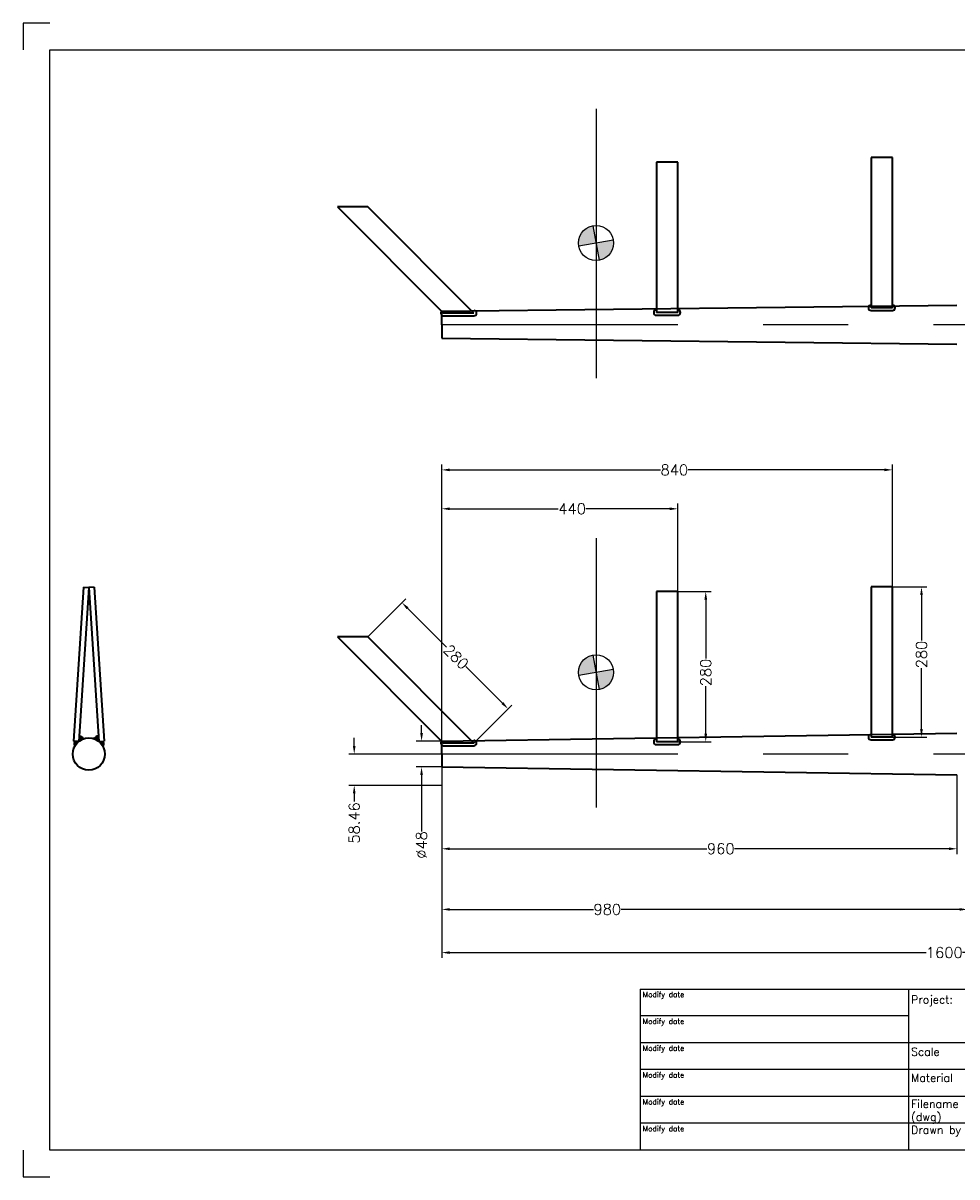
# Model space of a CAD drawing. Header units: millimetres. Extents: x 7844 to 10944, y 2976 to 5126.
# Tile 1 of 4: x 7844 to 9584, y 2976 to 5126. Entities that reach past the tile are written whole.
import ezdxf

# ---------------------------------------------------------------- set-up
doc = ezdxf.new("R2010")
doc.units = ezdxf.units.MM
doc.header["$LTSCALE"] = 25
doc.header["$MEASUREMENT"] = 0
doc.linetypes.add('CENTER', pattern=[50.8, 31.75, -6.35, 6.35, -6.35])
doc.layers.get('DEFPOINTS').update_dxf_attribs({"linetype": 'CONTINUOUS'})
for name, color, linetype in [('Blade', 1, 'CONTINUOUS'), ('CENTER', 1, 'CENTER'), ('DIMS', 7, 'CONTINUOUS'), ('RAMME', 7, 'CONTINUOUS')]:
    doc.layers.add(name, color=color, linetype=linetype)
doc.layers.add('STOCK', color=5, linetype='CONTINUOUS', lineweight=35)
doc.styles.add('ROMANS', font='romans')
doc.dimstyles.new('Text 20', dxfattribs={"dimtxt": 20, "dimasz": 15, "dimexe": 10, "dimexo": 0, "dimgap": 0, "dimtad": 0, "dimdsep": 46, "dimtxsty": 'ROMANS', "dimcen": 10, "dimazin": 2, "dimtfac": 0.65, "dimtofl": 0, "dimtmove": 0, "dimatfit": 0, "dimfxl": 0, "dimtolj": 1, "dimarcsym": 0})

# ---------------------------------------------------------------- blocks, each defined once
blk = doc.blocks.new('*D2')
at = {"layer": 'DEFPOINTS', "color": 0}
for p in [(8624.3, 3788.2), (8586.8, 3740.2), (8624.3, 3740.2)]:
    blk.add_point(p, dxfattribs=at)
at = {"layer": 'DIMS', "color": 0, "lineweight": -2}
for p, q in [((8586.8, 3803.2), (8586.8, 3818.2)), ((8624.3, 3788.2), (8576.8, 3788.2)), ((8624.3, 3740.2), (8576.8, 3740.2)), ((8586.8, 3725.2), (8586.8, 3620))]:
    blk.add_line(p, q, dxfattribs=at)
at = {"layer": 'DIMS', "color": 0}
for points in [[(8584.3, 3803.2), (8589.3, 3803.2), (8586.8, 3788.2)], [(8584.3, 3725.2), (8589.3, 3725.2), (8586.8, 3740.2)]]:
    blk.add_solid(points, dxfattribs=at)
at = {"layer": 'DIMS', "color": 0, "insert": (8586.8, 3594.7), "char_height": 20, "attachment_point": 5, "rotation": 90, "style": 'ROMANS'}
blk.add_mtext('\\A1;%%C48', dxfattribs=at)
blk = doc.blocks.new('*D3')
at = {"layer": 'DEFPOINTS', "color": 0}
for p in [(9604.3, 3764.2), (8624.3, 3740.2), (8624.3, 3474.7)]:
    blk.add_point(p, dxfattribs=at)
at = {"layer": 'DIMS', "color": 0, "lineweight": -2}
for p, q in [((9604.3, 3764.2), (9604.3, 3464.7)), ((8624.3, 3740.2), (8624.3, 3464.7)), ((8639.3, 3474.7), (8907.1, 3474.7)), ((9589.3, 3474.7), (8958.5, 3474.7))]:
    blk.add_line(p, q, dxfattribs=at)
at = {"layer": 'DIMS', "color": 0}
for points in [[(8639.3, 3477.2), (8639.3, 3472.2), (8624.3, 3474.7)], [(9589.3, 3477.2), (9589.3, 3472.2), (9604.3, 3474.7)]]:
    blk.add_solid(points, dxfattribs=at)
at = {"layer": 'DIMS', "color": 0, "insert": (8932.8, 3474.7), "char_height": 20, "attachment_point": 5, "style": 'ROMANS'}
blk.add_mtext('\\A1;980', dxfattribs=at)
blk = doc.blocks.new('*D4')
at = {"layer": 'DEFPOINTS', "color": 0}
for p in [(8624.3, 3740.2), (9584.3, 3725.2), (9584.3, 3587.7)]:
    blk.add_point(p, dxfattribs=at)
at = {"layer": 'DIMS', "color": 0, "lineweight": -2}
for p, q in [((8624.3, 3740.2), (8624.3, 3577.7)), ((9584.3, 3725.2), (9584.3, 3577.7)), ((8639.3, 3587.7), (9118.6, 3587.7)), ((9569.3, 3587.7), (9170, 3587.7))]:
    blk.add_line(p, q, dxfattribs=at)
at = {"layer": 'DIMS', "color": 0}
for points in [[(8639.3, 3590.2), (8639.3, 3585.2), (8624.3, 3587.7)], [(9569.3, 3590.2), (9569.3, 3585.2), (9584.3, 3587.7)]]:
    blk.add_solid(points, dxfattribs=at)
at = {"layer": 'DIMS', "color": 0, "insert": (9144.3, 3587.7), "char_height": 20, "attachment_point": 5, "style": 'ROMANS'}
blk.add_mtext('\\A1;960', dxfattribs=at)
blk = doc.blocks.new('*D5')
at = {"layer": 'DEFPOINTS', "color": 0}
for p in [(9464.3, 4075.6), (9518.3, 4075.6), (9464.3, 3795.6)]:
    blk.add_point(p, dxfattribs=at)
at = {"layer": 'DIMS', "color": 0, "lineweight": -2}
for p, q in [((9464.3, 4075.6), (9528.3, 4075.6)), ((9518.3, 4060.6), (9518.3, 3975.5)), ((9518.3, 3810.6), (9518.3, 3924)), ((9464.3, 3795.6), (9528.3, 3795.6))]:
    blk.add_line(p, q, dxfattribs=at)
at = {"layer": 'DIMS', "color": 0}
for points in [[(9515.8, 4060.6), (9520.8, 4060.6), (9518.3, 4075.6)], [(9515.8, 3810.6), (9520.8, 3810.6), (9518.3, 3795.6)]]:
    blk.add_solid(points, dxfattribs=at)
at = {"layer": 'DIMS', "color": 0, "insert": (9518.3, 3949.7), "char_height": 20, "attachment_point": 5, "rotation": 90, "style": 'ROMANS'}
blk.add_mtext('\\A1;280', dxfattribs=at)
blk = doc.blocks.new('*D6')
at = {"layer": 'DEFPOINTS', "color": 0}
for p in [(9064.3, 4066.9), (9064.3, 3786.9), (9116.3, 3786.9)]:
    blk.add_point(p, dxfattribs=at)
at = {"layer": 'DIMS', "color": 0, "lineweight": -2}
for p, q in [((9064.3, 4066.9), (9126.3, 4066.9)), ((9116.3, 4051.9), (9116.3, 3942)), ((9116.3, 3801.9), (9116.3, 3890.5)), ((9064.3, 3786.9), (9126.3, 3786.9))]:
    blk.add_line(p, q, dxfattribs=at)
at = {"layer": 'DIMS', "color": 0}
for points in [[(9113.8, 4051.9), (9118.8, 4051.9), (9116.3, 4066.9)], [(9113.8, 3801.9), (9118.8, 3801.9), (9116.3, 3786.9)]]:
    blk.add_solid(points, dxfattribs=at)
at = {"layer": 'DIMS', "color": 0, "insert": (9116.3, 3916.2), "char_height": 20, "attachment_point": 5, "rotation": 90, "style": 'ROMANS'}
blk.add_mtext('\\A1;280', dxfattribs=at)
blk = doc.blocks.new('*D7')
at = {"layer": 'DEFPOINTS', "color": 0}
for p in [(8486.4, 3982.7), (8748.1, 3848.4), (8684.4, 3784.7)]:
    blk.add_point(p, dxfattribs=at)
at = {"layer": 'DIMS', "color": 0, "lineweight": -2}
for p, q in [((8486.4, 3982.7), (8557.2, 4053.5)), ((8560.8, 4035.8), (8633.1, 3963.4)), ((8737.5, 3859), (8669.5, 3927.1)), ((8684.4, 3784.7), (8755.2, 3855.5))]:
    blk.add_line(p, q, dxfattribs=at)
at = {"layer": 'DIMS', "color": 0}
for points in [[(8562.5, 4037.6), (8559, 4034), (8550.2, 4046.4)], [(8739.3, 3860.8), (8735.8, 3857.3), (8748.1, 3848.4)]]:
    blk.add_solid(points, dxfattribs=at)
at = {"layer": 'DIMS', "color": 0, "insert": (8651.3, 3945.2), "char_height": 20, "attachment_point": 5, "rotation": 315, "style": 'ROMANS'}
blk.add_mtext('\\A1;280', dxfattribs=at)
blk = doc.blocks.new('*D8')
at = {"layer": 'DEFPOINTS', "color": 0}
for p in [(8624.3, 3764.2), (8461.3, 3705.8), (8624.3, 3705.8)]:
    blk.add_point(p, dxfattribs=at)
at = {"layer": 'DIMS', "color": 0, "lineweight": -2}
for p, q in [((8461.3, 3779.2), (8461.3, 3794.2)), ((8624.3, 3764.2), (8451.3, 3764.2)), ((8624.3, 3705.8), (8451.3, 3705.8)), ((8461.3, 3690.8), (8461.3, 3675.8))]:
    blk.add_line(p, q, dxfattribs=at)
at = {"layer": 'DIMS', "color": 0}
for points in [[(8458.8, 3779.2), (8463.8, 3779.2), (8461.3, 3764.2)], [(8458.8, 3690.8), (8463.8, 3690.8), (8461.3, 3705.8)]]:
    blk.add_solid(points, dxfattribs=at)
at = {"layer": 'DIMS', "color": 0, "insert": (8461.3, 3635.8), "char_height": 20, "attachment_point": 5, "rotation": 90, "style": 'ROMANS'}
blk.add_mtext('\\A1;58.46', dxfattribs=at)
blk = doc.blocks.new('*D9')
at = {"layer": 'DEFPOINTS', "color": 0}
for p in [(9064.3, 4221.2), (9064.3, 4066.9), (8624.3, 3764.2)]:
    blk.add_point(p, dxfattribs=at)
at = {"layer": 'DIMS', "color": 0, "lineweight": -2}
for p, q in [((8624.3, 3764.2), (8624.3, 4231.2)), ((8639.3, 4221.2), (8841.6, 4221.2)), ((9049.3, 4221.2), (8893, 4221.2)), ((9064.3, 4066.9), (9064.3, 4231.2))]:
    blk.add_line(p, q, dxfattribs=at)
at = {"layer": 'DIMS', "color": 0}
for points in [[(8639.3, 4223.7), (8639.3, 4218.7), (8624.3, 4221.2)], [(9049.3, 4223.7), (9049.3, 4218.7), (9064.3, 4221.2)]]:
    blk.add_solid(points, dxfattribs=at)
at = {"layer": 'DIMS', "color": 0, "insert": (8867.3, 4221.2), "char_height": 20, "attachment_point": 5, "style": 'ROMANS'}
blk.add_mtext('\\A1;440', dxfattribs=at)
blk = doc.blocks.new('*D10')
at = {"layer": 'DEFPOINTS', "color": 0}
for p in [(9464.3, 4293.7), (9464.3, 4075.6), (8624.3, 3740.2)]:
    blk.add_point(p, dxfattribs=at)
at = {"layer": 'DIMS', "color": 0, "lineweight": -2}
for p, q in [((8624.3, 3740.2), (8624.3, 4303.7)), ((9464.3, 4075.6), (9464.3, 4303.7)), ((8639.3, 4293.7), (9032.1, 4293.7)), ((9449.3, 4293.7), (9083.5, 4293.7))]:
    blk.add_line(p, q, dxfattribs=at)
at = {"layer": 'DIMS', "color": 0}
for points in [[(8639.3, 4296.2), (8639.3, 4291.2), (8624.3, 4293.7)], [(9449.3, 4296.2), (9449.3, 4291.2), (9464.3, 4293.7)]]:
    blk.add_solid(points, dxfattribs=at)
at = {"layer": 'DIMS', "color": 0, "insert": (9057.8, 4293.7), "char_height": 20, "attachment_point": 5, "style": 'ROMANS'}
blk.add_mtext('\\A1;840', dxfattribs=at)
blk = doc.blocks.new('*D24')
at = {"layer": 'DEFPOINTS', "color": 0}
for p in [(8624.3, 3740.2), (10224.3, 3734.2), (10224.3, 3394.2)]:
    blk.add_point(p, dxfattribs=at)
at = {"layer": 'DIMS', "color": 0, "lineweight": -2}
for p, q in [((8624.3, 3740.2), (8624.3, 3384.2)), ((10224.3, 3734.2), (10224.3, 3384.2)), ((8639.3, 3394.2), (9527, 3394.2)), ((10209.3, 3394.2), (9594.6, 3394.2))]:
    blk.add_line(p, q, dxfattribs=at)
at = {"layer": 'DIMS', "color": 0}
for points in [[(8639.3, 3396.7), (8639.3, 3391.7), (8624.3, 3394.2)], [(10209.3, 3396.7), (10209.3, 3391.7), (10224.3, 3394.2)]]:
    blk.add_solid(points, dxfattribs=at)
at = {"layer": 'DIMS', "color": 0, "insert": (9560.8, 3394.2), "char_height": 20, "attachment_point": 5, "style": 'ROMANS'}
blk.add_mtext('\\A1;1600', dxfattribs=at)

msp = doc.modelspace()

# ---------------------------------------------------------------- hatches: boundary and pattern name
at = {"layer": 'Blade'}
h = msp.add_hatch(color=256, dxfattribs=at)
h.paths.add_polyline_path([(8911.836, 4716.361), (8917.504, 4684.214, 0.36397023), (8944.48, 4716.361, 0.04366094), (8943.984, 4722.03)])
h.paths.add_polyline_path([(8906.167, 4748.509, 0.36397023), (8879.192, 4716.361, 0.04366094), (8879.688, 4710.693), (8911.836, 4716.361)])
h = msp.add_hatch(color=256, dxfattribs=at)
h.paths.add_polyline_path([(8911.836, 3916.361), (8917.504, 3884.214, 0.36397023), (8944.48, 3916.361, 0.04366094), (8943.984, 3922.03)])
h.paths.add_polyline_path([(8906.167, 3948.509, 0.36397023), (8879.192, 3916.361, 0.04366094), (8879.688, 3910.693), (8911.836, 3916.361)])

# ---------------------------------------------------------------- linework, layer by layer
for p, q in [((8906.167, 4748.509), (8917.504, 4684.214)), ((8943.984, 4722.03), (8879.688, 4710.693)), ((8906.167, 3948.509), (8917.504, 3884.214)), ((8943.984, 3922.03), (8879.688, 3910.693))]:
    msp.add_line(p, q, dxfattribs=at)
for centre in [(8911.836, 4716.361), (8911.836, 3916.361)]:
    msp.add_circle(centre, 32.644, dxfattribs=at)
at = {"layer": 'CENTER'}
for p, q in [((8911.836, 4966.313), (8911.836, 4464.604)), ((10334.421, 4564.24), (8624.321, 4564.24)), ((8911.836, 4166.313), (8911.836, 3664.604)), ((10334.421, 3764.24), (8624.321, 3764.24))]:
    msp.add_line(p, q, dxfattribs=at)
at = {"layer": 'RAMME'}
for p, q in [((7894.321, 5126.24), (7844.321, 5126.24)), ((7844.321, 5126.24), (7844.321, 5076.24)), ((7894.321, 3026.24), (7894.321, 5076.24)), ((7894.321, 5076.24), (10894.321, 5076.24)), ((8994.321, 3326.24), (10894.321, 3326.24)), ((8994.321, 3326.24), (8994.321, 3026.24)), ((9494.321, 3326.24), (9494.321, 3026.24)), ((9494.321, 3276.24), (8994.321, 3276.24)), ((10394.321, 3226.24), (8994.321, 3226.24)), ((10394.321, 3176.24), (8994.321, 3176.24)), ((10394.321, 3126.24), (8994.321, 3126.24)), ((10394.321, 3076.24), (8994.321, 3076.24)), ((7844.321, 3026.24), (7844.321, 2976.24)), ((10894.321, 3026.24), (7894.321, 3026.24)), ((7844.321, 2976.24), (7894.321, 2976.24))]:
    msp.add_line(p, q, dxfattribs=at)
at = {"layer": 'STOCK'}
for p, q in [((9064.321, 4866.865), (9024.321, 4866.865)), ((9024.321, 4866.865), (9024.321, 4586.865)), ((9064.321, 4586.865), (9064.321, 4866.865)), ((9424.321, 4875.615), (9424.321, 4595.615)), ((9464.321, 4875.615), (9424.321, 4875.615)), ((9464.321, 4595.615), (9464.321, 4875.615)), ((8486.435, 4783.695), (8429.867, 4783.695)), ((8429.867, 4783.695), (8627.857, 4585.705)), ((8684.425, 4585.705), (8486.435, 4783.695)), ((8624.321, 4589.24), (9584.321, 4600.74)), ((8624.321, 4564.24), (8624.321, 4589.24)), ((8684.425, 4585.705), (8627.857, 4585.705)), ((8627.857, 4580.705), (8684.425, 4580.705)), ((9064.321, 4586.865), (9024.321, 4586.865)), ((9024.321, 4581.865), (9064.321, 4581.865)), ((9464.321, 4595.615), (9424.321, 4595.615)), ((9424.321, 4590.615), (9464.321, 4590.615)), ((8624.321, 4564.24), (8624.321, 4539.24)), ((8624.321, 4539.24), (9584.321, 4527.74)), ((7956.842, 4074.885), (7938.326, 3788.49)), ((7966.821, 4074.24), (7948.305, 3787.845)), ((7956.842, 4074.885), (7966.821, 4074.24)), ((7976.8, 4074.885), (7966.821, 4074.24)), ((7966.821, 4074.24), (7985.337, 3787.845)), ((7976.8, 4074.885), (7995.316, 3788.49)), ((9064.321, 4066.865), (9024.321, 4066.865)), ((9024.321, 4066.865), (9024.321, 3786.865)), ((9064.321, 3786.865), (9064.321, 4066.865)), ((9424.321, 4075.615), (9424.321, 3795.615)), ((9464.321, 4075.615), (9424.321, 4075.615)), ((9464.321, 3795.615), (9464.321, 4075.615)), ((8486.435, 3982.695), (8429.867, 3982.695)), ((8429.867, 3982.695), (8627.857, 3784.705)), ((8684.425, 3784.705), (8486.435, 3982.695)), ((7948.305, 3787.845), (7938.326, 3788.49)), ((7939.611, 3784.699), (7939.436, 3782.425)), ((7940.573, 3788.285), (7939.611, 3784.699)), ((7942.849, 3785.573), (7942.674, 3782.95)), ((7943.724, 3788.11), (7942.849, 3785.573)), ((7946.261, 3787.935), (7946.086, 3785.661)), ((7948.537, 3791.433), (7949.849, 3791.258)), ((7948.624, 3793.27), (7951.075, 3793.095)), ((7948.887, 3795.981), (7951.775, 3794.932)), ((7949.062, 3800.005), (7949.674, 3798.168)), ((7949.674, 3798.168), (7950.987, 3797.206)), ((7949.849, 3791.258), (7950.374, 3790.821)), ((7950.374, 3790.821), (7950.374, 3790.734)), ((7950.374, 3790.734), (7950.9, 3789.509)), ((7950.987, 3797.206), (7953.35, 3796.681)), ((7951.075, 3793.095), (7951.862, 3792.395)), ((7951.775, 3794.932), (7954.838, 3791.783)), ((7951.862, 3792.395), (7952.737, 3790.646)), ((7953.35, 3796.681), (7954.575, 3795.719)), ((7954.575, 3795.719), (7955.188, 3794.495)), ((7955.188, 3794.495), (7955.8, 3793.62)), ((7955.8, 3793.62), (7956.938, 3793.358)), ((7956.938, 3793.358), (7958.951, 3793.183)), ((7976.704, 3793.358), (7974.691, 3793.183)), ((7977.842, 3793.62), (7976.704, 3793.358)), ((7978.454, 3794.495), (7977.842, 3793.62)), ((7979.067, 3795.719), (7978.454, 3794.495)), ((7981.867, 3794.932), (7978.804, 3791.783)), ((7980.292, 3796.681), (7979.067, 3795.719)), ((7982.655, 3797.206), (7980.292, 3796.681)), ((7981.78, 3792.395), (7980.905, 3790.646)), ((7982.567, 3793.095), (7981.78, 3792.395)), ((7984.755, 3795.981), (7981.867, 3794.932)), ((7985.018, 3793.27), (7982.567, 3793.095)), ((7983.968, 3798.168), (7982.655, 3797.206)), ((7983.267, 3790.734), (7982.742, 3789.509)), ((7983.793, 3791.258), (7983.267, 3790.821)), ((7983.267, 3790.821), (7983.267, 3790.734)), ((7985.105, 3791.433), (7983.793, 3791.258)), ((7984.58, 3800.005), (7983.968, 3798.168)), ((7985.337, 3787.845), (7995.316, 3788.49)), ((7987.38, 3787.935), (7987.555, 3785.661)), ((7989.918, 3788.11), (7990.793, 3785.573)), ((7990.793, 3785.573), (7990.968, 3782.95)), ((7993.069, 3788.285), (7994.031, 3784.699)), ((7994.031, 3784.699), (7994.206, 3782.425)), ((8624.321, 3788.24), (9584.321, 3803.24)), ((8624.321, 3764.24), (8624.321, 3788.24)), ((8684.425, 3784.705), (8627.857, 3784.705)), ((9064.321, 3786.865), (9024.321, 3786.865)), ((9464.321, 3795.615), (9424.321, 3795.615)), ((9424.321, 3790.615), (9464.321, 3790.615)), ((7939.436, 3782.425), (7940.486, 3778.139)), ((7942.674, 3782.95), (7942.936, 3782.25)), ((7942.936, 3782.25), (7942.936, 3782.25)), ((7990.968, 3782.95), (7990.706, 3782.25)), ((7990.706, 3782.25), (7990.706, 3782.25)), ((7994.206, 3782.425), (7993.156, 3778.139)), ((8624.321, 3764.24), (8624.321, 3740.24)), ((8627.857, 3779.705), (8684.425, 3779.705)), ((9024.321, 3781.865), (9064.321, 3781.865)), ((8624.321, 3740.24), (9584.321, 3725.24))]:
    msp.add_line(p, q, dxfattribs=at)
msp.add_circle((7966.821, 3764.24), 30, dxfattribs=at)
for centre, start, end in [((8627.857, 4585.705), 135, 270), ((8684.425, 4585.705), 270, 90), ((9024.321, 4586.865), 90, 270), ((9064.321, 4586.865), 270, 90), ((9424.321, 4595.615), 90, 270), ((9464.321, 4595.615), 270, 90), ((8627.857, 3784.705), 135, 270), ((8684.425, 3784.705), 270, 90), ((9024.321, 3786.865), 90, 270), ((9064.321, 3786.865), 270, 90), ((9424.321, 3795.615), 90, 270), ((9464.321, 3795.615), 270, 90)]:
    msp.add_arc(centre, 5, start, end, dxfattribs=at)

# ---------------------------------------------------------------- texts
at = {"layer": 'RAMME', "style": 'ROMANS'}
for s, height, p in [('Modify date', 9.91423, (8998.898, 3311.24)), ('Project:', 15, (9498.871, 3299.166)), ('Modify date', 9.91423, (8998.898, 3261.24)), ('Modify date', 9.91423, (8998.898, 3211.24)), ('Scale ', 15, (9498.871, 3202.023)), ('Modify date', 9.91423, (8998.898, 3161.24)), ('Material', 15, (9498.871, 3153.452)), ('Modify date', 9.91423, (8998.898, 3111.24)), ('Filename', 15, (9498.871, 3104.88)), ('(dwg)', 15, (9498.871, 3080.595)), ('Modify date', 9.91423, (8998.898, 3061.24)), ('Drawn by', 15, (9498.871, 3056.309))]:
    msp.add_text(s, height=height, dxfattribs=at).set_placement(p)

# ---------------------------------------------------------------- dimensions: what is measured, and where the dimension line sits
at = {"layer": 'DIMS'}
for base, p1, p2, picture, middle in [((9464.321, 4293.74), (8624.321, 3740.24), (9464.321, 4075.615), '*D10', (9057.821, 4293.74)), ((9064.321, 4221.24), (8624.321, 3764.24), (9064.321, 4066.865), '*D9', (8867.321, 4221.24)), ((8624.321, 3474.74), (9604.322, 3764.24), (8624.321, 3740.24), '*D3', (8932.821, 3474.74)), ((9584.321, 3587.74), (8624.321, 3740.24), (9584.321, 3725.24), '*D4', (9144.321, 3587.74)), ((10224.321, 3394.24), (8624.321, 3740.24), (10224.321, 3734.24), '*D24', (9560.821, 3394.24))]:
    dim = msp.add_linear_dim(base=base, p1=p1, p2=p2, dimstyle='Text 20', dxfattribs=at)
    dim.commit()
    dim.dimension.update_dxf_attribs({"geometry": picture, "text_midpoint": middle, "dimtype": 128})
for base, p1, p2, angle, picture, middle, dimtype in [((9116.321, 3786.865), (9064.321, 4066.865), (9064.321, 3786.865), 90, '*D6', (9116.321, 3916.24), 128), ((9518.321, 4075.615), (9464.321, 3795.615), (9464.321, 4075.615), 90, '*D5', (9518.321, 3949.74), 128), ((8748.141, 3848.42), (8486.435, 3982.695), (8684.425, 3784.705), 315, '*D7', (8651.321, 3945.24), 129), ((8461.321, 3705.778), (8624.321, 3764.24), (8624.321, 3705.778), 90, '*D8', (8461.321, 3635.778), 128)]:
    dim = msp.add_linear_dim(base=base, p1=p1, p2=p2, angle=angle, dimstyle='Text 20', dxfattribs=at)
    dim.commit()
    dim.dimension.update_dxf_attribs({"geometry": picture, "text_midpoint": middle, "dimtype": dimtype})
dim = msp.add_linear_dim(base=(8586.821, 3740.24), p1=(8624.321, 3788.24), p2=(8624.321, 3740.24), angle=90, text='%%C<>', dimstyle='Text 20', dxfattribs=at)
dim.commit()
dim.dimension.update_dxf_attribs({"geometry": '*D2', "text_midpoint": (8586.821, 3594.74), "dimtype": 128})

doc.saveas('drawing.dxf')
